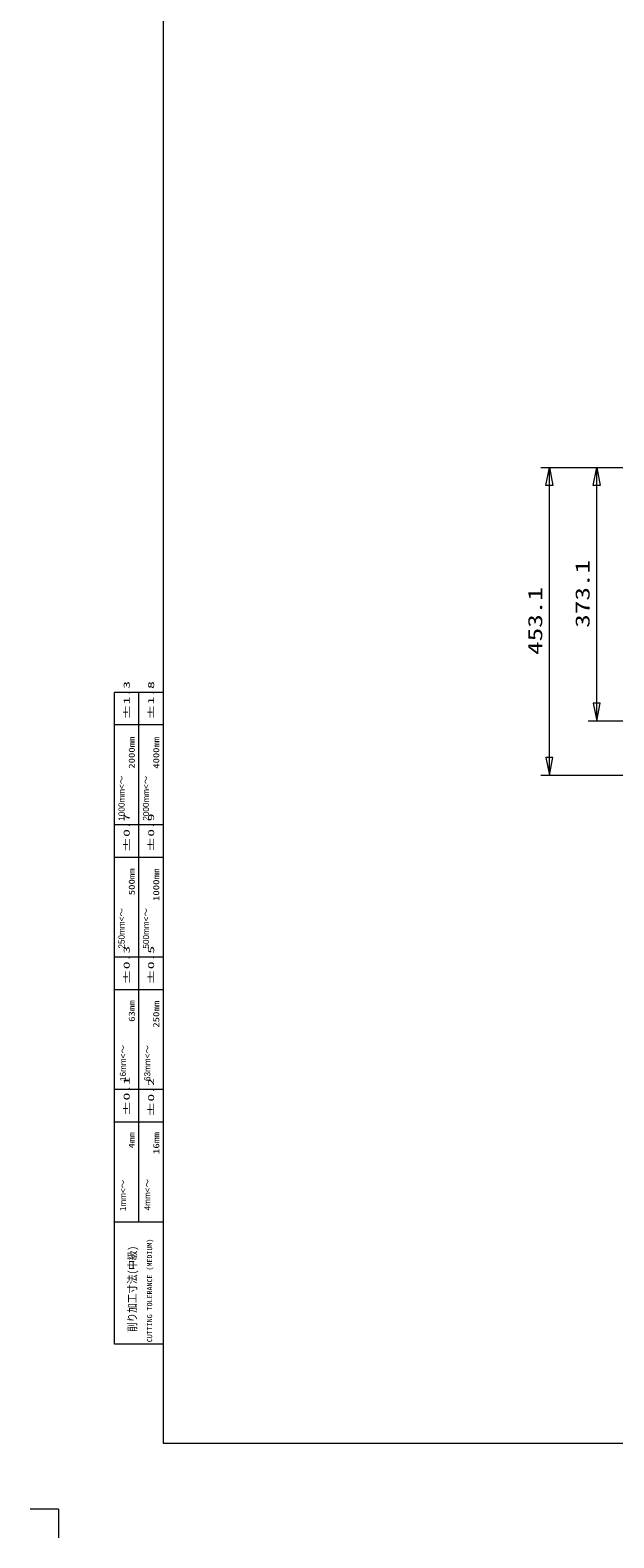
# Model space of a CAD drawing. Header units: millimetres. Extents: x -46 to 5058, y -79 to 3597.
# Tile 1 of 12: x -46 to 814, y -79 to 2141. Entities that reach past the tile are written whole.
import ezdxf

# ---------------------------------------------------------------- set-up
doc = ezdxf.new("R2010")
doc.units = ezdxf.units.MM
doc.linetypes.add('CENTER2', pattern=[28.575, 19.05, -3.175, 3.175, -3.175])
doc.layers.get('0').update_dxf_attribs({"color": 157, "lineweight": 0})
doc.layers.add('2', color=176, linetype='Continuous', lineweight=0)
doc.styles.add('Default', font='txt')
doc.styles.add('TSTYLE20', font='txt')

# ---------------------------------------------------------------- blocks, each defined once
blk = doc.blocks.new('FORMAT')
at = {"color": 157, "linetype": 'Continuous', "lineweight": 0, "true_color": 0x44607b}
for p, q in [((150, 3504), (150, 60)), ((150, 60), (4980, 60))]:
    blk.add_line(p, q, dxfattribs=at)
at = {"color": 176, "linetype": 'Continuous', "lineweight": 0, "true_color": 0x000080}
for q in [(-46.2, -37.3), (-4.2, -79.3)]:
    blk.add_line((-4.2, -37.3), q, dxfattribs=at)
at = {"layer": '2', "color": 176, "linetype": 'Continuous', "lineweight": 0, "true_color": 0x000080}
for p, q in [((78, 205.7), (78, 1165.7)), ((150, 1165.7), (78, 1165.7)), ((114, 385.7), (114, 1165.7)), ((150, 1117.7), (78, 1117.7)), ((150, 970.7), (78, 970.7)), ((150, 922.7), (78, 922.7)), ((150, 775.7), (78, 775.7)), ((150, 727.7), (78, 727.7)), ((150, 580.7), (78, 580.7)), ((150, 532.7), (78, 532.7)), ((150, 385.7), (78, 385.7)), ((150, 205.7), (78, 205.7))]:
    blk.add_line(p, q, dxfattribs=at)
at = {"layer": '2', "color": 176, "linetype": 'Continuous', "lineweight": 0, "true_color": 0x000080, "style": 'TSTYLE20'}
for s, height, width, p in [('%%p1.3', 9, 1.87, (100.5, 1125.2)), ('%%p1.8', 9, 1.86, (136.5, 1125.2)), ('2000mm', 9, 1.28, (108, 1053.4)), ('4000mm', 9, 1.27, (144, 1053.4)), ('%%p0.7', 9, 1.86, (100.5, 930.2)), ('%%p0.9', 9, 1.86, (136.5, 930.4)), ('500mm', 9, 1.29, (108, 867)), ('1000mm', 9, 1.3, (144, 858.4)), ('%%p0.3', 9, 1.87, (100.5, 735.2)), ('%%p0.5', 9, 1.87, (136.5, 735.2)), ('63mm', 9, 1.29, (108, 680.6)), ('250mm', 9, 1.29, (144, 672)), ('%%p0.1', 9, 1.9, (100.5, 541.5)), ('%%p0.2', 9, 1.87, (136.5, 540.2)), ('4mm', 9, 1.3, (108, 494.1)), ('16mm', 9, 1.33, (144, 485.6)), ('削り加工寸法(中級)', 12, 0.84, (110.4, 223.9))]:
    blk.add_text(s, height=height, rotation=90, dxfattribs=dict(at, width=width)).set_placement(p)
blk.add_text('CUTTING TOLERANCE (MEDIUM)', height=7.5, rotation=90, dxfattribs=at).set_placement((133.6, 208.7))
at = {"layer": '2', "color": 176, "linetype": 'Continuous', "lineweight": 0, "true_color": 0x000080, "char_height": 9, "attachment_point": 1, "rotation": 90, "style": 'TSTYLE20'}
for s, insert, width in [('{\\fV(12) - japanese stick sjis|b0|i0|c0|p0;1000mm<～}', (84, 976.7), 714.849), ('{\\fV(12) - japanese stick sjis|b0|i0|c0|p0;2000mm<～}', (120, 976.7), 726.421), ('{\\fV(12) - japanese stick sjis|b0|i0|c0|p0;  250mm<～}', (84, 781.7), 822.849), ('{\\fV(12) - japanese stick sjis|b0|i0|c0|p0;  500mm<～}', (120, 781.7), 822.849), ('{\\fV(12) - japanese stick sjis|b0|i0|c0|p0;  16mm<～}', (86, 586.7), 745.706), ('{\\fV(12) - japanese stick sjis|b0|i0|c0|p0;  63mm<～}', (122, 586.7), 745.706), ('{\\fV(12) - japanese stick sjis|b0|i0|c0|p0;   1mm<～}', (86, 391.7), 749.563), ('{\\fV(12) - japanese stick sjis|b0|i0|c0|p0;  4mm<～}', (122, 396.2), 668.563)]:
    blk.add_mtext(s, dxfattribs=dict(at, insert=insert, width=width))
blk = doc.blocks.new('.TD_DIMENSION_11', base_point=(709.9, 1071.2))
at = {"color": 190, "linetype": 'Continuous', "true_color": 0x801eff}
for p, q in [((776.1, 1496.8), (2058, 1496.8)), ((788.7, 1123.7), (788.7, 1496.8)), ((2088.6, 1496.8), (2608, 1496.8)), ((776.1, 1123.7), (1833.4, 1123.7))]:
    blk.add_line(p, q, dxfattribs=at)
at = {"color": 23, "linetype": 'Continuous', "true_color": 0xc98a8a}
for points in [[(783.6, 1470.5), (788.7, 1496.8), (793.8, 1470.5), (783.6, 1470.5)], [(783.6, 1149.9), (788.7, 1123.7), (793.8, 1149.9), (783.6, 1149.9)]]:
    blk.add_lwpolyline(points, dxfattribs=at)
at = {"color": 23, "linetype": 'Continuous', "true_color": 0xc98a8a, "style": 'Default', "width": 1.4}
blk.add_text('373.1', height=21, rotation=90, dxfattribs=at).set_placement((778.2, 1260.9))
blk = doc.blocks.new('.TD_DIMENSION_12', base_point=(640.1, 991.2))
at = {"color": 190, "linetype": 'Continuous', "true_color": 0x801eff}
for p, q in [((706.3, 1496.8), (2058, 1496.8)), ((718.9, 1043.7), (718.9, 1496.8)), ((2088.6, 1496.8), (2608, 1496.8)), ((706.3, 1043.7), (1694.8, 1043.7))]:
    blk.add_line(p, q, dxfattribs=at)
at = {"color": 23, "linetype": 'Continuous', "true_color": 0xc98a8a}
for points in [[(713.8, 1470.5), (718.9, 1496.8), (724, 1470.5), (713.8, 1470.5)], [(713.8, 1069.9), (718.9, 1043.7), (724, 1069.9), (713.8, 1069.9)]]:
    blk.add_lwpolyline(points, dxfattribs=at)
at = {"color": 23, "linetype": 'Continuous', "true_color": 0xc98a8a, "style": 'Default', "width": 1.4}
blk.add_text('453.1', height=21, rotation=90, dxfattribs=at).set_placement((708.4, 1220.9))
blk = doc.blocks.new('a', base_point=(940.23, 921.65))
at = {"color": 190, "linetype": 'Continuous', "lineweight": 0, "true_color": 0x801eff}
for name, p in [('.TD_DIMENSION_12', (640.11, 991.17)), ('.TD_DIMENSION_11', (709.92, 1071.17))]:
    blk.add_blockref(name, p, dxfattribs=at)

msp = doc.modelspace()

# ---------------------------------------------------------------- block references
at = {"color": 190, "linetype": 'Continuous', "lineweight": 0, "true_color": 0x801eff}
msp.add_blockref('FORMAT', (0, 0), dxfattribs=at)
at = {"color": 176, "linetype": 'CENTER2', "lineweight": 0, "true_color": 0x000080}
msp.add_blockref('a', (940.2, 921.6), dxfattribs=at)

doc.saveas('drawing.dxf')
